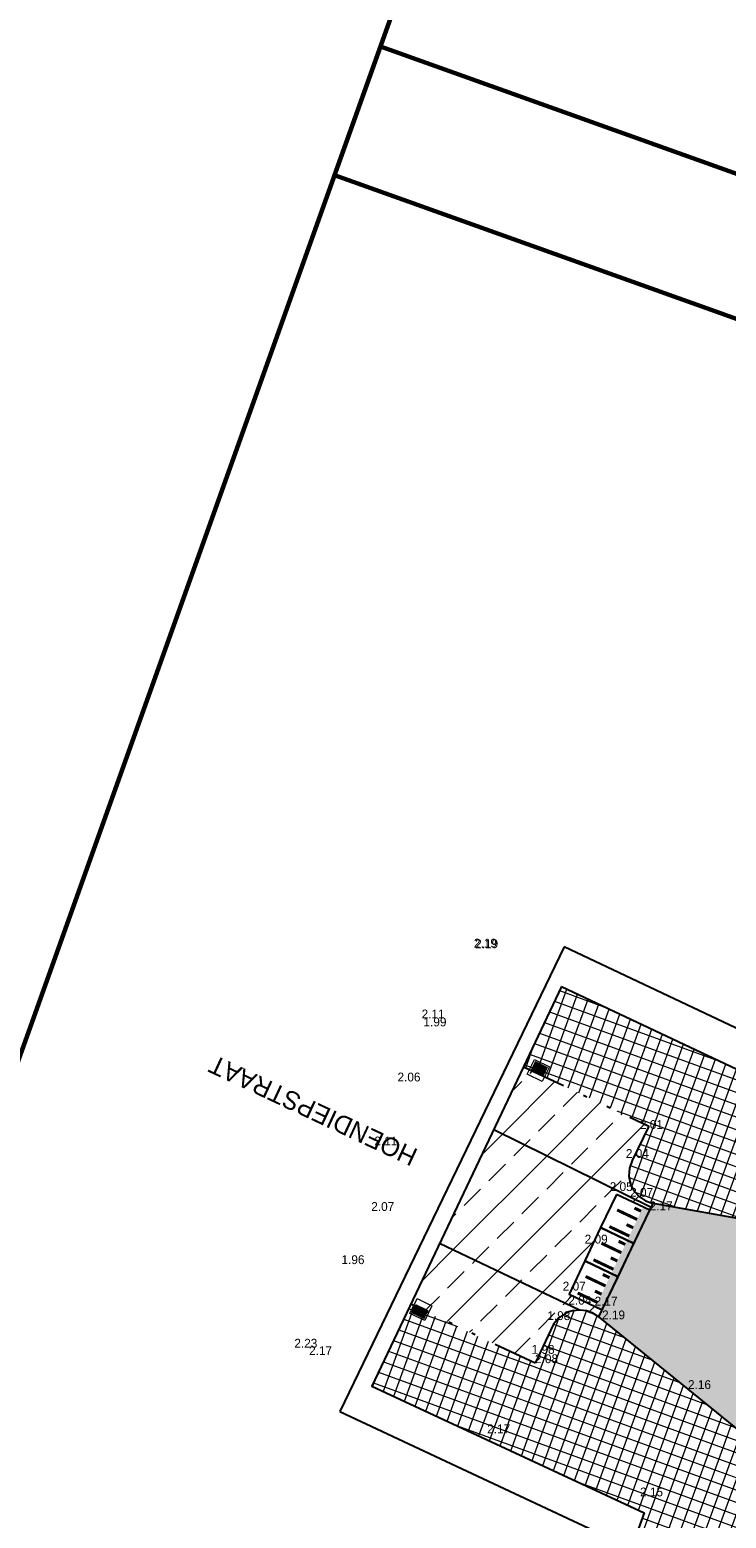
# Model space of a CAD drawing. Header units: metres. Extents: x 136326 to 137932, y 453212 to 454725.
# Tile 7 of 92: x 136382 to 136401, y 453373 to 453413. Entities that reach past the tile are written whole.
import ezdxf

# ---------------------------------------------------------------- set-up
doc = ezdxf.new("R2010")
doc.units = ezdxf.units.M
doc.linetypes.add('DIVIDE__G5', pattern=[3.75, 1.5, -0.75, 0, -0.75, 0, -0.75])
for name, color, linetype, lineweight in [('-DR-alg-bladkaders viewports', 7, 'Continuous', 60), ('-DR-nw-mk-taludmarkering', 252, 'Continuous', 0), ('-DR-v-vh-arc-asfalt opbreken', 252, 'Continuous', 9), ('-DR-v-vh-arc-bss grijs keiformaat', 252, 'Continuous', 9), ('-DR-v-vh-arc-bss rood', 23, 'Continuous', 9), ('-DR-v-vh-arc-dubbelklinkers', 254, 'Continuous', 9), ('-DR-v-vh-arc-tegels', 252, 'Continuous', 9)]:
    doc.layers.add(name, color=color, linetype=linetype, lineweight=lineweight)
doc.layers.add('-DR-alg-hulplijnen hartlijn asfalt nieuwe fietsstraat', color=7, linetype='Continuous', true_color=0xad72b6, plot=False)
doc.layers.add('-DR-alg-hulplijnen kantverharding asfalt nieuwe fietsstraat', color=7, linetype='Continuous', true_color=0xff9429, plot=False)
for name, color, linetype in [('-DR-alg-projectgrens 1-200', 3, 'PROJECTGRENS_1-200'), ('-DR-alg-txt-straatnaam', 2, 'Continuous'), ('-DR-bs-txt-hoogtemaat', 253, 'Continuous'), ('-DR-nw-vh-scheiding erfgrens en bebouwing', 3, 'Continuous'), ('-DR-v-vh-band 18-20x25', 5, 'DIVIDE__G5'), ('-DR-v-vh-prefabelementen drempelmarkering', 5, 'Continuous'), ('-DR-v-vh-scheiding verhardingen', 1, 'Continuous')]:
    doc.layers.add(name, color=color, linetype=linetype)
doc.layers.add('B-ME-IE-MEUBILAIR_TROTTOIRKOLK-S', color=1, linetype='Continuous', lineweight=0, true_color=0xff0000)
doc.styles.add('Drong', font='txt', dxfattribs={"height": 1.8})
doc.linetypes.add('PROJECTGRENS_1-200', pattern='A,0.32,-0.13,[133,ltypeshp.shx,S=0.13,R=0,X=-0.13,Y=0],-0.13,1.27', length=1.85)
pattern_1 = [(220.3356, (136419.718, 453326.2367), (0.5825375, -0.6860394), []), (280.3356, (136419.718, 453326.2367), (0.885396, 0.1614725), [])]

# ---------------------------------------------------------------- blocks, each defined once
blk = doc.blocks.new('*U38')
at = {"layer": '-DR-nw-mk-taludmarkering', "flags": 128}
for points, const_width in [([(-0.883, 0.007), (-0.341, -0.251)], 0.083), ([(-0.09, 0.043), (-0.52, -0.86)], 0.2), ([(-0.415, 0.06), (-0.234, -0.026)], 0.083), ([(-1.097, -0.443), (-0.555, -0.701)], 0.083), ([(-0.629, -0.39), (-0.448, -0.476)], 0.083), ([(-0.52, -0.86), (-0.95, -1.763)], 0.2), ([(-0.845, -0.843), (-0.664, -0.929)], 0.083), ([(-1.313, -0.896), (-0.771, -1.154)], 0.083), ([(-1.527, -1.346), (-0.985, -1.604)], 0.083), ([(-1.059, -1.293), (-0.878, -1.379)], 0.083), ([(-1.743, -1.799), (-1.201, -2.057)], 0.083), ([(-0.95, -1.763), (-1.38, -2.666)], 0.2), ([(-1.274, -1.746), (-1.094, -1.832)], 0.083), ([(-1.957, -2.249), (-1.415, -2.507)], 0.083), ([(-1.488, -2.196), (-1.308, -2.282)], 0.083)]:
    blk.add_lwpolyline(points, dxfattribs=dict(at, const_width=const_width))
for points in [[(-0.903, 0.43), (-1.333, -0.473), (-0.43, -0.903), (0, 0)], [(-1.333, -0.473), (-1.763, -1.376), (-0.86, -1.806), (-0.43, -0.903)], [(-1.763, -1.376), (-2.192, -2.279), (-1.29, -2.709), (-0.86, -1.806)]]:
    blk.add_lwpolyline(points, close=True)
blk = doc.blocks.new('*U80')
blk.add_hatch(color=256).paths.add_polyline_path([(0.146, -0.046), (0.414, -0.076), (0.372, -0.463), (0.103, -0.434)])
blk.add_lwpolyline([(0, 0), (0.447, -0.049), (0.398, -0.496), (-0.049, -0.447)], close=True)
blk = doc.blocks.new('*U79')
blk.add_hatch(color=256).paths.add_polyline_path([(-0.147, 0.044), (-0.415, 0.069), (-0.379, 0.458), (-0.11, 0.432)])
blk.add_lwpolyline([(0, 0), (-0.448, 0.042), (-0.406, 0.49), (0.042, 0.448)], close=True)

msp = doc.modelspace()

# ---------------------------------------------------------------- hatches: boundary and pattern name
at = {"layer": '-DR-v-vh-arc-asfalt opbreken'}
h = msp.add_hatch(dxfattribs=at)
h.set_pattern_fill('AVH-ASFALT_LAAG1-D', color=256, scale=30, angle=90, pattern_type=2)
h.set_pattern_definition(pattern_1)
edge = h.paths.add_edge_path()
edge.add_line((136418.121, 453400.264), (136416.143, 453400.971))
edge.add_arc((149594.404, 448661.535), 14004.6, 160.2193602, 160.4721464)
edge.add_line((136395.361, 453342.783), (136397.339, 453342.078))
edge.add_arc((149594.404, 448661.535), 14002.5, 160.2193429, 160.4721599, ccw=False)
edge = h.paths.add_edge_path()
edge.add_line((136418.488, 453407.486), (136420.464, 453406.775))
edge.add_arc((149594.404, 448661.535), 14002.5, 160.1411086, 160.1910289, ccw=False)
edge.add_line((136424.603, 453418.251), (136422.628, 453418.965))
edge.add_arc((149594.404, 448661.535), 14004.6, 160.1411061, 160.1910324)
h = msp.add_hatch(dxfattribs=at)
h.set_pattern_fill('AVH-ASFALT_LAAG1-D', color=256, scale=30, angle=90, pattern_type=2)
h.set_pattern_definition(pattern_1)
edge = h.paths.add_edge_path()
edge.add_line((136416.143, 453400.971), (136415.164, 453401.321))
edge.add_line((136415.164, 453401.321), (136414.89, 453400.156))
edge.add_line((136414.89, 453400.156), (136414.1, 453397.194))
edge.add_line((136414.1, 453397.194), (136413.608, 453395.72))
edge.add_line((136413.608, 453395.72), (136411.426, 453389.815))
edge.add_line((136411.426, 453389.815), (136408.172, 453380.68))
edge.add_line((136408.172, 453380.68), (136406.367, 453375.686))
edge.add_line((136406.367, 453375.686), (136403.875, 453368.656))
edge.add_line((136403.875, 453368.656), (136401.201, 453361.203))
edge.add_line((136401.201, 453361.203), (136397.692, 453351.346))
edge.add_line((136397.692, 453351.346), (136397.707, 453351.447))
edge.add_line((136397.707, 453351.447), (136395.979, 453346.5))
edge.add_line((136395.979, 453346.5), (136394.731, 453343.008))
edge.add_line((136394.731, 453343.008), (136395.361, 453342.783))
edge.add_arc((149594.404, 448661.535), 14004.6, 160.2193602, 160.4721464, ccw=False)
h = msp.add_hatch(dxfattribs=at)
h.set_pattern_fill('AVH-ASFALT_LAAG1-D', color=256, scale=30, angle=90, pattern_type=2)
h.set_pattern_definition(pattern_1)
edge = h.paths.add_edge_path()
edge.add_line((136420.268, 453399.497), (136418.121, 453400.264))
edge.add_arc((149594.404, 448661.535), 14002.5, 160.2193429, 160.4721599)
edge.add_line((136397.339, 453342.078), (136399.49, 453341.312))
edge.add_line((136399.49, 453341.312), (136402.197, 453348.911))
edge.add_line((136402.197, 453348.911), (136405.565, 453358.39))
edge.add_line((136405.565, 453358.39), (136408.031, 453365.279))
edge.add_line((136408.031, 453365.279), (136410.705, 453372.74))
edge.add_line((136410.705, 453372.74), (136411.077, 453372.711))
edge.add_line((136411.077, 453372.711), (136411.536, 453374.096))
edge.add_line((136411.536, 453374.096), (136412.083, 453375.603))
edge.add_line((136412.083, 453375.603), (136411.857, 453375.622))
edge.add_line((136411.857, 453375.622), (136411.784, 453375.798))
edge.add_line((136411.784, 453375.798), (136413.919, 453381.802))
edge.add_line((136413.919, 453381.802), (136417.303, 453391.272))
edge.add_line((136417.303, 453391.272), (136420.268, 453399.497))
at = {"layer": '-DR-v-vh-arc-bss grijs keiformaat'}
h = msp.add_hatch(dxfattribs=at)
h.set_pattern_fill('ANSI33', color=256, scale=0.2)
h.paths.add_polyline_path([(136398.561, 453381.206), (136398.617, 453381.322), (136398.565, 453381.331), (136398.41, 453381.383), (136398.236, 453381.496), (136398.096, 453381.651), (136398.001, 453381.836), (136397.956, 453382.052), (136397.971, 453382.272), (136398.045, 453382.479), (136398.504, 453383.41), (136395.095, 453385.025), (136394.287, 453383.324)])
h = msp.add_hatch(dxfattribs=at)
h.set_pattern_fill('ANSI33', color=256, scale=0.2)
h.paths.add_polyline_path([(136392.812, 453380.219), (136392.029, 453378.57), (136395.406, 453376.966), (136395.91, 453378.033), (136396.052, 453378.203), (136396.214, 453378.312), (136396.326, 453378.362), (136396.428, 453378.393), (136396.619, 453378.409)])
at = {"layer": '-DR-v-vh-arc-bss rood'}
h = msp.add_hatch(dxfattribs=at)
h.set_pattern_fill('ANSI33', color=256, scale=0.2)
h.paths.add_polyline_path([(136396.619, 453378.409), (136396.635, 453378.41), (136396.806, 453378.387), (136396.959, 453378.334), (136397.142, 453378.224), (136397.234, 453378.417), (136396.331, 453378.847), (136396.761, 453379.749), (136397.19, 453380.652), (136397.62, 453381.555), (136398.523, 453381.125), (136398.561, 453381.206), (136394.287, 453383.324), (136392.812, 453380.219)])
at = {"layer": '-DR-v-vh-arc-dubbelklinkers'}
h = msp.add_hatch(color=256, dxfattribs=at)
h.dxf.hatch_style = 1
h.paths.add_polyline_path([(136401.01, 453380.896), (136398.617, 453381.322), (136397.143, 453378.226), (136399.565, 453376.263), (136401.442, 453374.738), (136402.011, 453374.283), (136401.969, 453374.187), (136403.384, 453373.047), (136403.388, 453373.059), (136403.558, 453373.53), (136403.727, 453374), (136403.897, 453374.471), (136404.066, 453374.941), (136404.236, 453375.412), (136404.405, 453375.882), (136404.575, 453376.352), (136404.744, 453376.823), (136404.913, 453377.293), (136405.083, 453377.764), (136405.252, 453378.234), (136405.422, 453378.704), (136405.591, 453379.175), (136405.761, 453379.645), (136405.93, 453380.116)])
at = {"layer": '-DR-v-vh-arc-tegels'}
h = msp.add_hatch(dxfattribs=at)
h.set_pattern_fill('ANSI37', color=256, scale=0.1, angle=295.01)
h.paths.add_polyline_path([(136404.212, 453380.388), (136404.239, 453380.434), (136405.165, 453383.074), (136408.213, 453391.617), (136410.362, 453397.656), (136407.611, 453398.666), (136407.407, 453398.111), (136402.469, 453384.217), (136396.123, 453387.207), (136395.095, 453385.025), (136398.504, 453383.41), (136398.045, 453382.479), (136397.971, 453382.272), (136397.956, 453382.052), (136398.001, 453381.836), (136398.096, 453381.651), (136398.236, 453381.496), (136398.41, 453381.383), (136398.565, 453381.331), (136401.01, 453380.896)])
h = msp.add_hatch(dxfattribs=at)
h.set_pattern_fill('ANSI37', color=256, scale=0.1, angle=295.01)
h.paths.add_polyline_path([(136400.643, 453370.78), (136401.355, 453372.587), (136402.997, 453371.922), (136402.335, 453370.162)], flags=16)
h.paths.add_polyline_path([(136403.339, 453372.026), (136403.66, 453372.962), (136403.388, 453373.059), (136403.384, 453373.047), (136401.969, 453374.187), (136402.011, 453374.283), (136401.442, 453374.738), (136399.565, 453376.263), (136397.228, 453378.157), (136397.096, 453378.252), (136396.959, 453378.334), (136396.806, 453378.387), (136396.635, 453378.41), (136396.428, 453378.393), (136396.326, 453378.362), (136396.214, 453378.312), (136396.052, 453378.203), (136395.91, 453378.033), (136395.406, 453376.966), (136392.029, 453378.57), (136390.973, 453376.348), (136398.377, 453372.898), (136392.789, 453357.451), (136395.649, 453356.43), (136397.85, 453362.576), (136400.342, 453369.551), (136401.934, 453369.026), (136402.042, 453369.305), (136402.315, 453369.194)])

# ---------------------------------------------------------------- linework, layer by layer
at = {"layer": '-DR-alg-bladkaders viewports'}
for points in [[(136504.074, 453575.005), (136438.629, 453391.865), (136389.954, 453409.259), (136455.399, 453592.399)], [(136439.876, 453395.355), (136374.43, 453212.215), (136325.756, 453229.609), (136391.201, 453412.749)]]:
    msp.add_lwpolyline(points, close=True, dxfattribs=at)
at = {"layer": '-DR-alg-hulplijnen hartlijn asfalt nieuwe fietsstraat'}
msp.add_lwpolyline([(136781.314, 454424.963), (136757.272, 454348.827, -0.010389), (136697.245, 454171.637), (136619.145, 453955.95), (136588.279, 453870.709), (136579.713, 453847.052, 0.004102), (136571.537, 453823.883, -0.004267), (136562.996, 453799.701), (136431.623, 453437.641, 0.002152), (136391.004, 453324.177), (136379.088, 453290.434), (136365.735, 453256.179), (136360.793, 453242.184)], format="xyb", dxfattribs=at)
at = {"layer": '-DR-alg-hulplijnen kantverharding asfalt nieuwe fietsstraat'}
for points in [[(136569.551, 453824.565, -0.004267), (136561.022, 453800.417), (136429.649, 453438.357, 0.002152), (136389.024, 453324.877), (136377.119, 453291.165), (136363.767, 453256.91), (136358.813, 453242.883)], [(136573.523, 453823.2, -0.004267), (136564.97, 453798.984), (136433.597, 453436.925, 0.002152), (136392.984, 453323.478), (136381.057, 453289.703), (136367.704, 453255.448), (136362.773, 453241.485)]]:
    msp.add_lwpolyline(points, format="xyb", dxfattribs=at)
at = {"layer": '-DR-alg-projectgrens 1-200', "flags": 128}
msp.add_lwpolyline([(136672.431, 453896.561), (136667.194, 453897.489), (136645.076, 453905.171), (136624.477, 453912.593), (136625.184, 453914.831), (136624.39, 453916.757), (136621.163, 453919.31), (136624.07, 453927.399), (136623.281, 453929.136), (136623.21, 453929.192), (136624.085, 453931.643), (136629.304, 453946.51), (136630.541, 453950.147), (136638.492, 453971.96), (136644.073, 453987.263), (136644.824, 453989.705), (136651.204, 454007.423), (136658.506, 454027.642), (136665.47, 454047.006), (136669.496, 454058.357), (136675.354, 454074.419), (136676.258, 454077.094), (136678.747, 454083.756), (136682.526, 454094.171), (136686.101, 454103.639), (136687.039, 454106.475), (136697.795, 454137.242), (136697.717, 454137.253), (136705.555, 454159.78), (136713.078, 454181.729), (136719.605, 454200.719), (136727.498, 454223.752), (136730.581, 454232.718), (136734.46, 454243.959), (136738.033, 454254.306), (136742.183, 454266.266), (136750.568, 454290.842), (136760.393, 454319.456), (136770.666, 454349.328), (136772.713, 454355.238), (136774.612, 454360.473), (136776.998, 454367), (136784.306, 454387.208), (136790.339, 454404.083), (136797.311, 454423.36), (136807.058, 454450.093), (136800.646, 454453.198), (136785.078, 454462.694), (136769.745, 454470.235), (136763.463, 454464.393), (136767.222, 454456.488), (136768.447, 454452.902), (136769.612, 454448.539), (136767.19, 454443.604), (136763.98, 454431.785), (136763.498, 454430.807), (136764.785, 454430.222), (136759.65, 454419.865), (136760.207, 454419.614), (136758.305, 454415.755), (136757.433, 454413.928), (136755.514, 454410.037), (136754.993, 454410.292), (136749.872, 454399.962), (136748.616, 454400.585), (136748.548, 454400.448), (136744.287, 454402.547), (136738.76, 454389.718), (136744.829, 454387.062), (136753.517, 454383.259), (136750.445, 454376.232), (136747.3, 454368.999), (136747.702, 454368.821), (136745.421, 454363.658), (136743.771, 454359.882), (136741.474, 454354.715), (136741.107, 454354.878), (136737.945, 454347.853), (136734.86, 454340.776), (136727.193, 454344.181), (136720.397, 454330.285), (136716.705, 454321.73), (136725.346, 454317.886), (136722.199, 454310.807), (136718.145, 454301.488), (136714.131, 454292.713), (136709.748, 454294.641), (136707.09, 454288.607), (136709.573, 454287.506), (136709.53, 454287.41), (136709.617, 454287.371), (136709.424, 454286.945), (136712.118, 454285.768), (136724.405, 454280.406), (136724.395, 454280.372), (136724.56, 454280.301), (136719.327, 454264.621), (136718.554, 454264.279), (136712.149, 454267.043), (136705.337, 454251.495), (136713.155, 454248.122), (136713.63, 454247.107), (136703.363, 454216.017), (136702.53, 454215.665), (136698.406, 454217.526), (136692.762, 454204.705), (136698.169, 454202.287), (136696.085, 454197.547), (136697.116, 454197.066), (136693.34, 454185.771), (136691.21, 454179.799), (136691.154, 454179.818), (136689.257, 454174.47), (136688.677, 454172.922), (136686.645, 454167.859), (136686.793, 454167.806), (136683.499, 454158.729), (136679.62, 454148.161), (136677.544, 454142.392), (136675.601, 454137.021), (136671.76, 454126.401), (136667.085, 454113.483), (136666.31, 454113.053), (136658.978, 454114.558), (136655.858, 454098.89), (136661.092, 454097.825), (136661.269, 454097.519), (136621.35, 453987.863), (136615.212, 453990.581), (136612.094, 453983.671), (136608.8, 453985.139), (136606.115, 453979.27), (136610.368, 453977.386), (136616.099, 453974.911), (136616.418, 453974.217), (136608.394, 453952.136), (136599.91, 453929.479), (136596.333, 453930.847), (136596.703, 453931.801), (136592.691, 453933.357), (136592.582, 453933.111), (136587.167, 453935.208), (136587.113, 453935.101), (136586.908, 453935.2), (136584.73, 453936.252), (136573.42, 453911.897), (136576.906, 453910.227), (136577.755, 453910.817), (136581.71, 453908.923), (136581.78, 453907.891), (136588.355, 453904.743), (136581.357, 453890.288), (136584.408, 453889.218), (136581.92, 453882.301), (136582.601, 453881.581), (136581.142, 453877.478), (136580.13, 453877.281), (136578.301, 453872.104), (136578.986, 453871.382), (136577.526, 453867.309), (136576.539, 453867.19), (136574.654, 453861.99), (136575.357, 453861.219), (136573.859, 453857.098), (136572.823, 453856.858), (136568.249, 453844.056), (136569.051, 453843.723), (136568.246, 453841.986), (136569.916, 453841.29), (136566.692, 453833.862), (136560.757, 453836.486), (136555.193, 453823.556), (136563.207, 453820.33), (136562.244, 453817.938), (136562.059, 453818.012), (136558.019, 453808.014), (136558.218, 453807.935), (136557.146, 453805.252), (136555.477, 453804.556), (136553.671, 453802.5), (136552.612, 453799.698), (136545.82, 453781.422), (136541.647, 453783.356), (136534.75, 453768.68), (136539.525, 453766.451), (136534.814, 453753.868), (136534.789, 453753.879), (136534.379, 453752.873), (136534.182, 453752.96), (136532.926, 453749.667), (136533.099, 453749.603), (136532.772, 453748.705), (136532.584, 453748.792), (136530.457, 453743.085), (136530.627, 453743.022), (136516.493, 453704.592), (136514.575, 453699.22), (136492.181, 453636.401), (136492.736, 453636.204), (136489.157, 453626.341), (136485.079, 453628.249), (136478.16, 453613.788), (136483.141, 453611.479), (136461.867, 453552.94), (136457.354, 453554.582), (136454.06, 453545.417), (136458.648, 453543.776), (136443.598, 453501.593), (136437.009, 453503.95), (136431.442, 453488.403), (136437.02, 453486.393), (136418.282, 453434.811), (136419.185, 453434.431), (136413.9, 453419.737), (136407.364, 453401.466), (136407.056, 453400.056), (136406.467, 453398.451), (136401.897, 453385.592), (136396.197, 453388.282), (136390.097, 453375.66), (136397.157, 453372.353), (136391.911, 453357.791), (136390.965, 453355.464), (136388.624, 453350.371), (136384.302, 453352.274), (136382.126, 453347.544), (136391.358, 453344.243), (136383.168, 453321.66), (136379.275, 453323.116), (136369.941, 453296.994), (136366.76, 453298.169), (136365.332, 453294.302), (136367.975, 453293.349), (136367.397, 453291.75), (136367.871, 453291.227), (136363.518, 453279.255), (136362.091, 453275.277), (136356.432, 453259.57), (136355.262, 453256.31), (136348.508, 453237.967), (136370.649, 453230.069), (136374.328, 453240.694), (136372.767, 453241.803), (136382.163, 453267.942), (136384.551, 453274.649), (136388.98, 453286.656), (136392.893, 453297.449), (136398.36, 453312.66), (136406.212, 453334.431), (136411.924, 453350.355), (136415.827, 453361.341), (136419.474, 453371.398), (136422.516, 453379.917), (136425.014, 453387.05), (136430.128, 453401.329), (136433.008, 453409.364), (136437.5, 453421.973), (136444.424, 453441.303), (136447.898, 453451.043), (136454.668, 453469.854), (136458.254, 453479.666), (136467.647, 453501.921), (136478.422, 453531.465), (136485.603, 453551.259), (136497.269, 453583.741), (136504.565, 453604), (136511.581, 453623.496), (136513.58, 453629.053), (136518.673, 453642.888), (136519.015, 453643.404), (136522.68, 453653.62), (136522.664, 453653.957), (136523.62, 453656.594), (136528.73, 453670.926), (136534.757, 453688.003), (136543.62, 453712.768), (136551.352, 453734.38), (136563.425, 453767.68), (136566.609, 453776.654), (136569.182, 453777.966), (136577.487, 453774.867), (136583.873, 453792.703), (136575.924, 453795.622), (136575.205, 453797.155), (136576.997, 453801.811), (136581.956, 453815.424), (136586.269, 453827.274), (136591.149, 453840.672), (136596.411, 453855.14), (136603.758, 453874.947), (136606.204, 453881.939), (136608.18, 453887.612), (136608.471, 453887.616), (136610.071, 453888.673), (136612.877, 453896.334), (136616.917, 453896.194), (136618.846, 453897.187), (136619.756, 453899.432), (136644.445, 453890.648), (136649.466, 453889.41), (136663.041, 453887.011), (136671.45, 453886.364), (136675.948, 453886.023), (136676.722, 453896.236)], close=True, dxfattribs=at)
at = {"layer": '-DR-nw-vh-scheiding erfgrens en bebouwing', "flags": 128}
for points in [[(136396.123, 453387.207), (136402.469, 453384.217), (136407.407, 453398.111), (136408.018, 453399.776), (136408.327, 453401.19), (136414.841, 453419.4), (136439.868, 453488.982), (136435.831, 453490.449), (136433.534, 453491.277), (136437.619, 453502.693)], [(136396.123, 453387.207), (136395.095, 453385.025)], [(136395.095, 453385.025), (136390.972, 453376.345), (136398.377, 453372.898), (136392.789, 453357.451), (136391.883, 453355.067), (136391.51, 453355.174), (136389.121, 453349.059), (136388.15, 453346.466), (136392.323, 453344.983)]]:
    msp.add_lwpolyline(points, dxfattribs=at)
at = {"layer": '-DR-v-vh-band 18-20x25', "ltscale": 0.8}
for points in [[(136395.095, 453385.025), (136398.504, 453383.41), (136398.045, 453382.479), (136397.971, 453382.272), (136397.956, 453382.052), (136398.001, 453381.836), (136398.096, 453381.651), (136398.236, 453381.496), (136398.41, 453381.383), (136398.565, 453381.331)], [(136397.142, 453378.224), (136396.959, 453378.334), (136396.806, 453378.387), (136396.635, 453378.41), (136396.428, 453378.393), (136396.326, 453378.362), (136396.214, 453378.312), (136396.052, 453378.203), (136395.91, 453378.033), (136395.406, 453376.966), (136392.029, 453378.57)]]:
    msp.add_lwpolyline(points, dxfattribs=at)
at = {"layer": '-DR-v-vh-scheiding verhardingen'}
for p, q in [((136394.287, 453383.324), (136398.561, 453381.206)), ((136396.619, 453378.409), (136392.812, 453380.219))]:
    msp.add_line(p, q, dxfattribs=at)
at = {"layer": '-DR-v-vh-scheiding verhardingen', "elevation": 2.191}
msp.add_lwpolyline([(136397.142, 453378.224), (136398.617, 453381.322)], dxfattribs=at)
at = {"layer": '-DR-v-vh-scheiding verhardingen'}
for points in [[(136398.565, 453381.331), (136401.01, 453380.896), (136405.93, 453380.116)], [(136403.388, 453373.059), (136403.384, 453373.047), (136401.969, 453374.187), (136402.011, 453374.283), (136401.442, 453374.738), (136399.565, 453376.263), (136397.143, 453378.226)]]:
    msp.add_lwpolyline(points, dxfattribs=at)

# ---------------------------------------------------------------- block references
at = {"layer": '-DR-v-vh-prefabelementen drempelmarkering'}
msp.add_blockref('*U38', (136398.523, 453381.125, 2.067), dxfattribs=at)
at = {"layer": 'B-ME-IE-MEUBILAIR_TROTTOIRKOLK-S', "rotation": 70}
for name, p in [('*U80', (136395.194, 453384.819)), ('*U79', (136392.603, 453378.531))]:
    msp.add_blockref(name, p, dxfattribs=at)

# ---------------------------------------------------------------- texts
at = {"layer": '-DR-alg-txt-straatnaam', "style": 'Drong'}
msp.add_text('HOENDIEPSTRAAT', height=0.5, rotation=154.9775, dxfattribs=at).set_placement((136392.253, 453382.763, 2.093))
at = {"layer": '-DR-bs-txt-hoogtemaat', "color": 253, "char_height": 0.24, "attachment_point": 7, "style": 'Drong'}
for s, insert in [('2.19', (136393.742, 453388.26, 2.185)), ('2.19', (136393.777, 453388.244, 2.185)), ('2.11', (136392.322, 453386.339, 2.106)), ('1.99', (136392.372, 453386.119, 1.988)), ('2.06', (136391.666, 453384.622, 2.06)), ('2.01', (136398.259, 453383.331, 2.007)), ('2.11', (136391.037, 453382.887, 2.11)), ('2.04', (136397.876, 453382.545, 2.035)), ('2.05', (136397.436, 453381.643, 2.051)), ('2.07', (136397.992, 453381.488, 2.071)), ('2.07', (136390.952, 453381.103, 2.067)), ('2.17', (136398.522, 453381.123, 2.17)), ('2.09', (136396.756, 453380.217, 2.093)), ('1.96', (136390.143, 453379.658, 1.961)), ('2.07', (136396.158, 453378.939, 2.067)), ('2.04', (136396.311, 453378.555, 2.039)), ('2.17', (136397.025, 453378.535, 2.168)), ('1.98', (136395.74, 453378.137, 1.983)), ('2.19', (136397.228, 453378.157, 2.189)), ('2.23', (136388.861, 453377.387, 2.227)), ('2.17', (136389.262, 453377.19, 2.173)), ('1.98', (136395.311, 453377.22, 1.981)), ('2.08', (136395.406, 453376.966, 2.083)), ('2.16', (136399.565, 453376.263, 2.156)), ('2.17', (136394.104, 453375.063, 2.168)), ('2.15', (136398.261, 453373.345, 2.152))]:
    msp.add_mtext(s, dxfattribs=dict(at, insert=insert))

doc.saveas('drawing.dxf')
